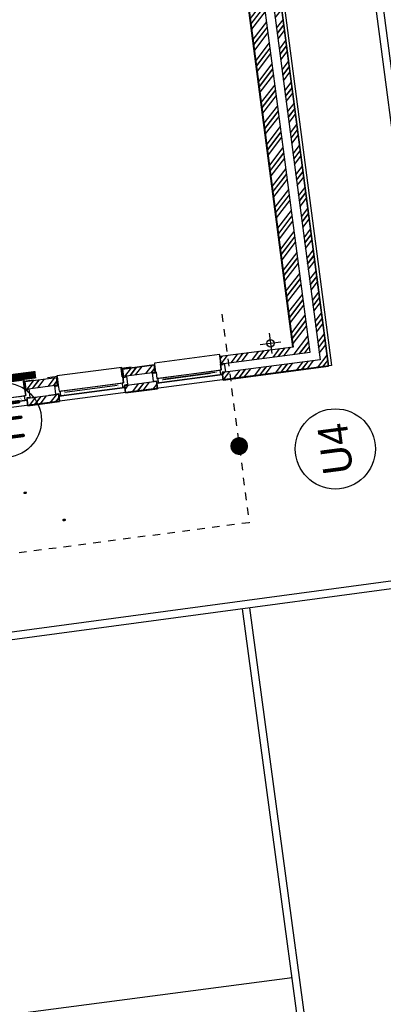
# Model space of a CAD drawing. Header units: metres. Extents: x 118052 to 118564, y 454784 to 455719.
# Tile 25 of 160: x 118281 to 118286, y 455175 to 455188. Entities that reach past the tile are written whole.
import ezdxf
from ezdxf.enums import TextEntityAlignment as Align

# ---------------------------------------------------------------- set-up
doc = ezdxf.new("R2010")
doc.units = ezdxf.units.M
doc.header["$LTSCALE"] = 0.5
doc.linetypes.add('Tauw_L_Center2', pattern=[6.4990000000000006, 4, -0.833, 0.833, -0.833])
for name, color, linetype in [('_gebouwen', 7, 'Continuous'), ('_ob10', 7, 'Continuous'), ('_verharding', 7, 'Continuous'), ('EL6312--', 6, 'Continuous'), ('EL_N_A_EB00----REVISIE~-_-----', 1, 'Continuous'), ('Koningsstal VIEUWPORT', 254, 'Continuous'), ('ZU_N_-_AL999---LU_pvc110_sdr34__20_^200~M_-----', 7, 'Continuous'), ('ZU_N_-_EL999---LU_pvc110_sdr34~H_-----', 2, 'Tauw_L_Center2'), ('ZU_N_-_EL999---LU_pvc125_sdr34~H_-----', 2, 'Tauw_L_Center2'), ('ZU_N_-_ML999---LU_pvc110_sdr34__20_^200~M_-----', 7, 'Continuous'), ('ZU_N_D_EB00--F-METSELWERK~-_-----', 7, 'Continuous')]:
    doc.layers.add(name, color=color, linetype=linetype)
doc.styles.add('BURO-018', font='Isocp.shx', dxfattribs={"height": 360})
doc.styles.add('BURO-025', font='Isocp.shx', dxfattribs={"height": 500})
doc.styles.add('tcb_isocp', font='tcb_isocp.shx')

# ---------------------------------------------------------------- blocks, each defined once
blk = doc.blocks.new('A$C06DD79C7')
at = {"layer": 'ZU_N_D_EB00--F-METSELWERK~-_-----'}
h = blk.add_hatch(dxfattribs=at)
h.set_pattern_fill('10300013,O', color=256, scale=100000, angle=180)
h.set_pattern_definition([(315, (1479.999999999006, -23024.99999999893), (141.4213562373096, 141.4213562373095), []), (315, (1550.709999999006, -23024.99999999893), (141.4213562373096, 141.4213562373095), [])])
h.paths.add_polyline_path([(1429.999999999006, -23239.99999999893), (1529.999999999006, -23239.99999999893), (1529.999999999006, -22809.99999999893), (1429.999999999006, -22809.99999999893)])
h = blk.add_hatch(dxfattribs=at)
h.set_pattern_fill('10300013,O', color=256, scale=100000, angle=180)
h.set_pattern_definition([(315, (1699.999999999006, -23024.99999999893), (141.4213562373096, 141.4213562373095), []), (315, (1770.709999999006, -23024.99999999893), (141.4213562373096, 141.4213562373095), [])])
h.paths.add_polyline_path([(1649.999999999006, -23239.99999999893), (1749.999999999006, -23239.99999999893), (1749.999999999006, -22809.99999999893), (1649.999999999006, -22809.99999999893)])
h = blk.add_hatch(dxfattribs=at)
h.set_pattern_fill('10300013,O', color=256, scale=100000, angle=360)
h.set_pattern_definition([(135.0000000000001, (1479.999999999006, -24344.99999999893), (-141.4213562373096, -141.4213562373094), []), (135.0000000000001, (1409.289999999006, -24344.99999999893), (-141.4213562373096, -141.4213562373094), [])])
h.paths.add_polyline_path([(1429.999999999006, -24559.99999999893), (1529.999999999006, -24559.99999999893), (1529.999999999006, -24129.99999999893), (1429.999999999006, -24129.99999999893)])
h = blk.add_hatch(dxfattribs=at)
h.set_pattern_fill('10300013,O', color=256, scale=100000, angle=180)
h.set_pattern_definition([(315, (1699.999999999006, -24344.99999999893), (141.4213562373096, 141.4213562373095), []), (315, (1770.709999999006, -24344.99999999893), (141.4213562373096, 141.4213562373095), [])])
h.paths.add_polyline_path([(1649.999999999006, -24559.99999999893), (1749.999999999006, -24559.99999999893), (1749.999999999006, -24129.99999999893), (1649.999999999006, -24129.99999999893)])
h = blk.add_hatch(dxfattribs=at)
h.set_pattern_fill('10300013,O', color=256, scale=100000, angle=180)
h.set_pattern_definition([(315, (6099.999999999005, -26159.99999999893), (141.4213562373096, 141.4213562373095), []), (315, (6170.709999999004, -26159.99999999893), (141.4213562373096, 141.4213562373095), [])])
h.paths.add_polyline_path([(1529.999999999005, -26769.99999999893), (1529.999999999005, -25449.99999999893), (1429.999999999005, -25449.99999999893), (1429.999999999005, -26869.99999999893), (10769.999999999, -26869.99999999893), (10769.999999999, -26769.99999999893)])
h = blk.add_hatch(dxfattribs=at)
h.set_pattern_fill('10300013,O', color=256, scale=100000, angle=180)
h.set_pattern_definition([(315, (6209.999999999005, -26049.99999999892), (141.4213562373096, 141.4213562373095), []), (315, (6280.709999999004, -26049.99999999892), (141.4213562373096, 141.4213562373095), [])])
h.paths.add_polyline_path([(1649.999999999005, -26649.9999999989), (10769.999999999, -26649.9999999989), (10769.999999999, -26439.9999999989), (1749.999999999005, -26439.9999999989), (1749.999999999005, -25449.99999999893), (1649.999999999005, -25449.99999999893)])
for p, q in [((1502.478547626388, -21919.99999971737), (1502.478547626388, -22809.99999994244)), ((1567.473016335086, -21944.99999971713), (1567.473016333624, -22784.99999994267)), ((1502.478548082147, -22788.6739913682), (1502.478548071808, -22776.40527361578)), ((1567.473016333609, -22800.00000007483), (1567.473016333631, -22784.99999984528)), ((1429.999999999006, -22809.99999999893), (1429.999999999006, -23239.99999999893)), ((1529.999999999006, -22809.99999999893), (1429.999999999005, -22809.99999999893)), ((1429.999999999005, -22809.99999999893), (1429.999999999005, -22809.99999999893)), ((1429.999999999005, -22809.99999999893), (1430.000000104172, -22941.02179912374)), ((1529.999999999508, -22809.99999992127), (1429.999999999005, -22809.99999999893)), ((1529.999999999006, -22809.99999999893), (1529.999999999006, -23239.99999999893)), ((1529.999999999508, -22809.99999992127), (1530.000000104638, -22941.02179904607)), ((1649.999999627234, -22800.00000007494), (1567.473016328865, -22800.00000007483)), ((1637.200265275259, -22809.99999984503), (1650.00000020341, -22809.99999983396)), ((1650.00000020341, -22809.99999983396), (1650.000000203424, -22800.00000007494)), ((1649.999999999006, -23239.99999999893), (1649.999999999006, -22809.99999999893)), ((1749.999999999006, -22809.99999999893), (1649.999999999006, -22809.99999999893)), ((1749.999999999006, -23239.99999999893), (1749.999999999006, -22809.99999999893)), ((1429.999999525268, -23239.99999974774), (1429.999999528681, -23108.97820062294)), ((1529.99999952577, -23239.99999974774), (1529.999999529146, -23108.97820062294)), ((1429.999999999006, -23239.99999999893), (1529.999999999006, -23239.99999999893)), ((1529.99999952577, -23239.99999974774), (1429.999999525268, -23239.99999974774)), ((1502.478547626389, -23239.99999974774), (1502.478547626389, -24129.99999997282)), ((1502.478548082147, -23261.32600834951), (1502.478548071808, -23273.59472610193)), ((1649.999999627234, -23249.99999964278), (1567.473016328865, -23249.99999964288)), ((1567.473016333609, -23249.99999964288), (1567.473016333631, -23264.99999987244)), ((1567.473016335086, -23264.99999974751), (1567.473016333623, -24104.99999997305)), ((1637.200265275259, -23239.99999987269), (1650.000000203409, -23239.99999988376)), ((1649.999999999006, -23239.99999999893), (1749.999999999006, -23239.99999999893)), ((1650.000000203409, -23239.99999988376), (1650.000000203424, -23249.99999964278)), ((1542.173537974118, -24032.7896938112), (1542.173537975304, -23323.7545405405)), ((1502.478548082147, -24108.67399139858), (1502.478548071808, -24096.40527364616)), ((1429.999999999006, -24129.99999999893), (1429.999999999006, -24559.99999999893)), ((1529.999999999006, -24129.99999999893), (1429.999999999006, -24129.99999999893)), ((1429.999999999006, -24129.99999999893), (1429.999999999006, -24129.99999999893)), ((1429.999999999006, -24130.00000002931), (1430.000000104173, -24261.02179915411)), ((1529.999999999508, -24129.99999995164), (1429.999999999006, -24130.00000002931)), ((1529.999999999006, -24129.99999999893), (1529.999999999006, -24559.99999999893)), ((1529.999999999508, -24129.99999995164), (1530.000000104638, -24261.02179907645)), ((1567.473016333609, -24120.00000010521), (1567.473016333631, -24104.99999987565)), ((1649.999999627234, -24120.00000010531), (1567.473016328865, -24120.00000010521)), ((1637.200265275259, -24129.99999987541), (1650.000000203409, -24129.99999986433)), ((1650.000000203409, -24129.99999986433), (1650.000000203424, -24120.00000010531)), ((1749.999999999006, -24129.99999999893), (1649.999999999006, -24129.99999999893)), ((1649.999999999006, -24559.99999999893), (1649.999999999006, -24129.99999999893)), ((1749.999999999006, -24129.99999999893), (1749.999999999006, -24559.99999999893)), ((1749.999999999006, -24559.99999999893), (1749.999999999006, -24129.99999999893)), ((1429.999999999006, -24559.99999999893), (1529.999999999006, -24559.99999999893)), ((1502.478548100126, -24559.99999987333), (1502.478548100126, -25450.00000009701)), ((1502.478548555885, -24581.32600847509), (1502.478548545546, -24593.59472622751)), ((1650.000000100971, -24569.99999976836), (1567.473016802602, -24569.99999976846)), ((1567.473016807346, -24569.99999976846), (1567.473016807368, -24584.99999999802)), ((1567.473016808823, -24584.99999987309), (1567.473016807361, -25425.00000009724)), ((1637.200265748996, -24559.99999999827), (1650.000000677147, -24560.00000000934)), ((1649.999999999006, -24559.99999999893), (1749.999999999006, -24559.99999999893)), ((1650.000000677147, -24560.00000000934), (1650.000000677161, -24569.99999976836)), ((1542.173538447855, -25352.78969393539), (1542.173538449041, -24643.75454066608)), ((1542.173538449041, -24657.21030603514), (1542.173538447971, -25290.01824820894)), ((1502.478548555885, -25428.67399152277), (1502.478548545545, -25416.40527377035)), ((1429.999999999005, -26869.99999999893), (1429.999999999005, -25449.99999999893)), ((1429.999999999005, -25449.99999999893), (1529.999999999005, -25449.99999999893)), ((1529.999999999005, -26769.99999999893), (1529.999999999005, -25449.99999999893)), ((1567.473016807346, -25440.0000002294), (1567.473016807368, -25424.99999999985)), ((1650.000000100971, -25440.00000022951), (1567.473016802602, -25440.0000002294)), ((1637.200265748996, -25449.9999999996), (1650.000000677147, -25449.99999998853)), ((1650.000000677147, -25449.99999998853), (1650.000000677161, -25440.00000022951)), ((1649.999999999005, -25449.99999999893), (1749.999999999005, -25449.99999999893)), ((1649.999999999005, -25449.99999999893), (1649.999999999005, -26649.9999999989)), ((1749.999999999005, -25449.99999999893), (1749.999999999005, -26439.9999999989)), ((1749.999999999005, -25449.99999999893), (1749.999999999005, -25449.99999999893)), ((1834.999999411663, -26001.53793978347), (1834.999999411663, -26278.46206021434)), ((1973.462059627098, -26139.9999999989), (1696.537939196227, -26139.9999999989)), ((1749.999999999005, -26429.9999999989), (10769.999999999, -26429.9999999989)), ((1749.999999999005, -26439.9999999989), (10769.999999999, -26439.9999999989)), ((1649.999999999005, -26649.9999999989), (10769.999999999, -26649.9999999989)), ((10769.999999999, -26869.99999999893), (1429.999999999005, -26869.99999999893)), ((10769.999999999, -26769.99999999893), (1529.999999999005, -26769.99999999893))]:
    blk.add_line(p, q, dxfattribs=at)
for points in [[(1759.99999972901, -21925.00000056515), (1650.000000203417, -21924.99999923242), (1650.000000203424, -21929.99999975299), (1567.473016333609, -21929.9999996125), (1567.473016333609, -22800.00000007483), (1650.000000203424, -22800.00000007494), (1650.000000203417, -22804.99999929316), (1759.999667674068, -22805.00000051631)], [(1760.000000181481, -22805.00000051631), (1774.99999972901, -22805.0000006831), (1774.99999972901, -21925.00000074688), (1759.99999972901, -21925.00000074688)], [(1637.200265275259, -22809.99999984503), (1637.200265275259, -22834.99999984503), (1649.999999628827, -22834.99999984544), (1649.999999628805, -22851.99999984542), (1535.999999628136, -22851.999999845), (1535.999999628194, -22809.99999984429), (1509.999999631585, -22809.99999984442), (1509.99999963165, -22784.99999984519), (1567.473016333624, -22784.99999984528)], [(1649.999999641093, -22795.00000005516), (1765.000000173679, -22795.00000000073), (1765.000000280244, -22931.60000330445)], [(1649.999999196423, -23254.99999978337), (1764.99999972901, -23254.99999974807), (1764.99999972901, -23118.39999644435)], [(1637.200265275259, -23239.99999987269), (1637.200265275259, -23214.99999987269), (1649.999999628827, -23214.99999987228), (1649.999999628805, -23197.99999987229), (1535.999999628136, -23197.99999987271), (1535.999999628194, -23239.99999987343), (1509.999999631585, -23239.9999998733), (1509.99999963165, -23264.99999987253), (1567.473016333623, -23264.99999987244)], [(1759.99999972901, -23245.00000059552), (1650.000000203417, -23244.9999992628), (1650.000000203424, -23249.99999978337), (1567.473016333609, -23249.99999964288), (1567.473016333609, -24120.00000010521), (1650.000000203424, -24120.00000010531), (1650.000000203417, -24124.99999932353), (1759.999667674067, -24125.00000054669)], [(1760.000000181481, -24125.00000054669), (1774.99999972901, -24125.00000071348), (1774.99999972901, -23245.00000077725), (1759.99999972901, -23245.00000077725)], [(1637.200265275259, -24129.99999987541), (1637.200265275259, -24154.99999987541), (1649.999999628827, -24154.99999987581), (1649.999999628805, -24171.9999998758), (1535.999999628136, -24171.99999987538), (1535.999999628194, -24129.99999987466), (1509.999999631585, -24129.9999998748), (1509.99999963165, -24104.99999987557), (1567.473016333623, -24104.99999987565)], [(1649.999999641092, -24115.00000008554), (1765.000000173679, -24115.0000000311), (1765.000000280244, -24251.60000333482)], [(1637.200265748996, -24559.99999999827), (1637.200265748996, -24534.99999999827), (1650.000000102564, -24534.99999999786), (1650.000000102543, -24517.99999999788), (1536.000000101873, -24517.9999999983), (1536.000000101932, -24559.99999999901), (1510.000000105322, -24559.99999999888), (1510.000000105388, -24584.99999999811), (1567.473016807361, -24584.99999999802)], [(1760.000000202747, -24565.00000072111), (1650.000000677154, -24564.99999938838), (1650.000000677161, -24569.99999990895), (1567.473016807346, -24569.99999976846), (1567.473016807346, -25440.0000002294), (1650.000000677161, -25440.00000022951), (1650.000000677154, -25444.99999944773), (1759.999668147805, -25445.00000067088)], [(1760.000000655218, -25445.00000067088), (1775.000000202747, -25445.00000083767), (1775.000000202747, -24565.00000090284), (1760.000000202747, -24565.00000090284)], [(1637.200265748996, -25449.9999999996), (1637.200265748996, -25474.9999999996), (1650.000000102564, -25475.00000000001), (1650.000000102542, -25491.99999999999), (1536.000000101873, -25491.99999999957), (1536.000000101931, -25449.99999999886), (1510.000000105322, -25449.99999999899), (1510.000000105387, -25424.99999999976), (1567.473016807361, -25424.99999999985)]]:
    blk.add_lwpolyline(points, dxfattribs=at)
at = {"layer": 'ZU_N_D_EB00--F-METSELWERK~-_-----', "const_width": 2}
for points in [[(1502.478548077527, -22786.38341618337), (1502.478548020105, -22712.78969378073), (1502.478548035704, -22732.78969378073), (1567.478548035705, -22732.78969373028)], [(1567.478548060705, -22764.81908909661), (1567.478548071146, -22778.21942554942), (1502.478548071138, -22778.21942559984), (1502.478548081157, -22790.99087132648)], [(1567.478548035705, -22732.78969373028), (1567.478548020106, -22712.78969373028), (1542.173538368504, -22712.78969374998), (1542.173538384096, -22732.78969374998)], [(1567.478548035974, -22732.78969373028), (1567.478548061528, -22765.82271369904), (1567.478548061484, -22765.82271369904)], [(1670.000000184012, -22794.34430374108), (1572.932492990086, -22794.34430381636), (1572.932492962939, -22759.34430381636)], [(1567.478548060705, -23285.1809106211), (1567.478548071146, -23271.7805741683), (1502.478548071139, -23271.78057411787), (1502.478548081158, -23259.00912839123)], [(1502.478548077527, -23263.61658353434), (1502.478548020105, -23337.21030593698), (1502.478548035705, -23317.21030593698), (1567.478548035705, -23317.21030598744)], [(1567.478548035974, -23317.21030598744), (1567.478548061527, -23284.17728601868), (1567.478548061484, -23284.17728601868)], [(1670.000000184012, -23255.65569597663), (1572.932492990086, -23255.65569590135), (1572.932492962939, -23290.65569590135)], [(1567.478548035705, -23317.21030598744), (1567.478548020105, -23337.21030598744), (1542.173538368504, -23337.21030596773), (1542.173538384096, -23317.21030596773)], [(1502.478548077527, -24106.38341621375), (1502.478548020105, -24032.78969381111), (1502.478548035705, -24052.78969381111), (1567.478548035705, -24052.78969376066)], [(1567.478548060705, -24084.81908912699), (1567.478548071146, -24098.21942557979), (1502.478548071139, -24098.21942563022), (1502.478548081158, -24110.99087135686)], [(1567.478548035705, -24052.78969376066), (1567.478548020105, -24032.78969376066), (1542.173538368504, -24032.78969378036), (1542.173538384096, -24052.78969378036)], [(1567.478548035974, -24052.78969376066), (1567.478548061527, -24085.82271372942), (1567.478548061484, -24085.82271372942)], [(1670.000000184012, -24114.34430377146), (1572.932492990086, -24114.34430384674), (1572.932492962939, -24079.34430384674)], [(1567.478548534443, -24605.18091074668), (1567.478548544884, -24591.78057429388), (1502.478548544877, -24591.78057424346), (1502.478548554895, -24579.00912851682)], [(1502.478548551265, -24583.61658365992), (1502.478548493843, -24657.21030606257), (1502.478548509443, -24637.21030606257), (1567.478548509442, -24637.21030611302)], [(1567.478548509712, -24637.21030611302), (1567.478548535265, -24604.17728614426), (1567.478548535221, -24604.17728614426)], [(1670.000000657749, -24575.65569610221), (1572.932493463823, -24575.65569602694), (1572.932493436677, -24610.65569602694)], [(1567.478548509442, -24637.21030611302), (1567.478548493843, -24657.21030611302), (1542.173538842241, -24657.21030609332), (1542.173538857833, -24637.21030609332)], [(1502.478548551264, -25426.38341633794), (1502.478548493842, -25352.7896939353), (1502.478548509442, -25372.7896939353), (1567.478548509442, -25372.78969388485)], [(1567.478548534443, -25404.81908925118), (1567.478548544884, -25418.21942570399), (1502.478548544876, -25418.21942575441), (1502.478548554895, -25430.99087148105)], [(1567.478548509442, -25372.78969388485), (1567.478548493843, -25352.78969388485), (1542.173538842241, -25352.78969390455), (1542.173538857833, -25372.78969390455)], [(1567.478548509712, -25372.78969388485), (1567.478548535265, -25405.82271385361), (1567.478548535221, -25405.82271385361)], [(1670.000000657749, -25434.34430389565), (1572.932493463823, -25434.34430397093), (1572.932493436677, -25399.34430397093)]]:
    blk.add_lwpolyline(points, dxfattribs=at)
at = {"layer": 'ZU_N_D_EB00--F-METSELWERK~-_-----'}
blk.add_circle((1834.999999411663, -26139.9999999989), 50, dxfattribs=at)
blk = doc.blocks.new('E00172')
at = {"color": 0, "linetype": 'Continuous', "const_width": 0.5}
blk.add_lwpolyline([(-2.499999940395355, 0.75), (2.5, 0.75)], dxfattribs=at)
at = {"color": 0, "linetype": 'Continuous'}
blk.add_circle((0, 3.500000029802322), 2.5, dxfattribs=at)
at = {"color": 0, "linetype": 'Continuous', "style": 'BURO-018'}
for tag, p in [('E_GKAST', (5.960464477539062e-08, 11.5)), ('E_GROEP', (5.960464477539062e-08, 8.500000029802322)), ('E_SGROEP', (4.500000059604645, 8.500000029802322)), ('E_ARMCODE', (0, 3.500000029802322)), ('E_SLET', (4.500000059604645, 2.500000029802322))]:
    blk.add_attdef(tag, text='', height=1.8, dxfattribs=at).set_placement(p, align=Align.MIDDLE)
blk = doc.blocks.new('A$C051E189E')
at = {"layer": 'EL6312--'}
ref = blk.add_blockref('E00172', (-17241.50111585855, -82268.17583349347), dxfattribs=dict(at, xscale=199.9999999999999, yscale=199.9999999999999, zscale=199.9999999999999, rotation=89.92269290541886))
ref.add_attrib('E_ARMCODE', 'H1', dxfattribs={"layer": '0', "color": 2, "linetype": 'Continuous', "height": 500, "rotation": 2.219811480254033e-05, "style": 'BURO-025'}).set_placement((-17941.50048458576, -82267.23134937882), align=Align.MIDDLE)
ref.add_attrib('E_SLET', 'O', dxfattribs={"layer": '0', "color": 1, "linetype": 'Continuous', "height": 360, "rotation": 2.219811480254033e-05, "style": 'BURO-018'}).set_placement((-17913.7585478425, -81492.17886897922), align=Align.MIDDLE)
ref.add_attrib('E_GROEP', '.', dxfattribs={"layer": '0', "color": 1, "linetype": 'Continuous', "height": 360, "rotation": 2.219811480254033e-05, "style": 'BURO-018'}).set_placement((-18941.49957442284, -82265.88207447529), align=Align.MIDDLE)
ref.add_attrib('E_GKAST', 'L100', dxfattribs={"layer": '0', "color": 1, "linetype": 'Continuous', "height": 360, "rotation": 2.219811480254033e-05, "style": 'BURO-018'}).set_placement((-19287.94192659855, -81810.75219544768), align=Align.MIDDLE)
ref.add_attrib('E_SGROEP', '.', dxfattribs={"layer": '0', "color": 1, "linetype": 'Continuous', "height": 360, "rotation": 2.219811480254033e-05, "style": 'BURO-018'}).set_placement((-19369.74599808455, -82735.96391153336), align=Align.MIDDLE)
blk = doc.blocks.new('Leidingen')
at = {"layer": 'ZU_N_-_EL999---LU_pvc110_sdr34~H_-----'}
blk.add_lwpolyline([(-279145.5209968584, -25492.35845669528), (-281957.1873244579, -25492.35845668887)], dxfattribs=at)
at = {"layer": 'ZU_N_-_EL999---LU_pvc125_sdr34~H_-----'}
blk.add_lwpolyline([(-281957.1873244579, -25492.35845668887), (-281957.187323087, 1194.985568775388)], dxfattribs=at)
at = {"layer": 'ZU_N_-_ML999---LU_pvc110_sdr34__20_^200~M_-----', "flags": 128}
blk.add_lwpolyline([(-280923.2463868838, -25492.35845677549, 0, 0, 0), (-280904.0954095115, -25373.89647950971, 0, 91.82399999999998, 0), (-280905.5547140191, -25382.92328214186, 91.82399999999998, 169.728, 0), (-280909.7028157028, -25408.58214641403, 169.728, 221.712, 0), (-280915.9192230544, -25447.03490419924, 221.712, 240, 0), (-280923.2463868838, -25492.35845677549, 240, 221.712, 0), (-280930.5735508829, -25537.68200926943, 221.712, 169.728, 0), (-280936.789958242, -25576.13476711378, 169.728, 91.82399999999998, 0), (-280940.938059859, -25601.79363133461, 91.82399999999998, 0, 0), (-280942.3973643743, -25610.8204340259, 0, 0, 0), (-280923.2463868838, -25492.35845677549, 0, 0, 0), (-281043.2884414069, -26234.90119176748, 0, 0, 0)], format="xyseb", dxfattribs=at)
at = {"layer": 'ZU_N_-_ML999---LU_pvc110_sdr34__20_^200~M_-----'}
blk.add_circle((-281128.8658233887, -26764.25620379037), 536.2277660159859, dxfattribs=at)
at = {"layer": 'EL_N_A_EB00----REVISIE~-_-----'}
blk.add_blockref('A$C051E189E', (-262229.9305388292, 59850.06411849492), dxfattribs=at)
at = {"layer": 'ZU_N_-_AL999---LU_pvc110_sdr34__20_^200~M_-----', "style": 'tcb_isocp'}
blk.add_text('U4', height=399.9999999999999, dxfattribs=at).set_placement((-281128.8658233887, -26764.25620379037), align=Align.MIDDLE)

msp = doc.modelspace()

# ---------------------------------------------------------------- hatches: boundary and pattern name
at = {"layer": '_gebouwen'}
h = msp.add_hatch(dxfattribs=at)
h.set_pattern_fill('10300013,O', color=256, scale=99.75393699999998, angle=277.4698759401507)
h.set_pattern_definition([(52.46987594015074, (118283.9302056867, 455187.7776044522), (-0.1582163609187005, 0.1215358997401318), []), (52.46987594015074, (118283.9210356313, 455187.8475418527), (-0.1582163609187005, 0.1215358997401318), [])])
h.paths.add_polyline_path([(118285.1150135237, 455183.3452398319), (118283.9322861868, 455192.3655910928), (118283.7245807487, 455192.3383572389), (118284.8943395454, 455183.4169133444), (118283.915156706, 455183.2885251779), (118283.9281251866, 455183.189617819)])
h = msp.add_hatch(dxfattribs=at)
h.set_pattern_fill('10300013,O', color=256, scale=99.75393699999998, angle=277.4698759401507)
h.set_pattern_definition([(52.46987594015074, (118284.0532691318, 455187.6830717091), (-0.1582163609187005, 0.1215358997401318), []), (52.46987594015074, (118284.0440990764, 455187.7530091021), (-0.1582163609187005, 0.1215358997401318), [])])
h.paths.add_polyline_path([(118285.2492645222, 455183.2421132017), (118283.9436873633, 455183.0709289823), (118283.9566559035, 455182.9720216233), (118285.3611404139, 455183.1561743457), (118284.1498823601, 455192.3941217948), (118284.0509750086, 455192.3811532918)])
h = msp.add_hatch(dxfattribs=at)
h.set_pattern_fill('10300013,O', color=256, scale=99.75393699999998, angle=277.4698759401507)
h.set_pattern_definition([(52.46987594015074, (118282.8287145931, 455183.0957695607), (-0.1582163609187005, 0.1215358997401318), []), (52.46987594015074, (118282.8195445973, 455183.1657069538), (-0.1582163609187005, 0.1215358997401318), [])])
h.paths.add_polyline_path([(118283.0478496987, 455183.0741981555), (118283.0348811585, 455183.1731055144), (118282.6095795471, 455183.1173409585), (118282.6225480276, 455183.0184335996)])
h = msp.add_hatch(dxfattribs=at)
h.set_pattern_fill('10300013,O', color=256, scale=99.75393699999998, angle=277.4698759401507)
h.set_pattern_definition([(52.46987594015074, (118281.5231374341, 455182.9245853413), (-0.1582163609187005, 0.1215358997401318), []), (52.46987594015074, (118281.5139674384, 455182.9945227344), (-0.1582163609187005, 0.1215358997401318), [])])
h.paths.add_polyline_path([(118281.7422725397, 455182.9030139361), (118281.7293039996, 455183.001921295), (118281.3040023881, 455182.9461567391), (118281.3169708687, 455182.8472493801)])
h = msp.add_hatch(dxfattribs=at)
h.set_pattern_fill('10300013,O', color=256, scale=99.75393699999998, angle=457.4698759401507)
h.set_pattern_definition([(232.4698759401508, (118282.85724531, 455182.8781733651), (0.1582163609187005, -0.1215358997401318), []), (232.4698759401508, (118282.8664153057, 455182.808235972), (0.1582163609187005, -0.1215358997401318), [])])
h.paths.add_polyline_path([(118283.076380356, 455182.8566019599), (118283.0634118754, 455182.9555093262), (118282.6381102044, 455182.8997447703), (118282.6510787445, 455182.8008374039)])
h = msp.add_hatch(dxfattribs=at)
h.set_pattern_fill('10300013,O', color=256, scale=99.75393699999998, angle=277.4698759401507)
h.set_pattern_definition([(52.46987594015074, (118281.551668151, 455182.7069891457), (-0.1582163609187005, 0.1215358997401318), []), (52.46987594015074, (118281.5424980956, 455182.7769265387), (-0.1582163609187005, 0.1215358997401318), [])])
h.paths.add_polyline_path([(118281.770803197, 455182.6854177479), (118281.7578347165, 455182.7843251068), (118281.3325330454, 455182.7285605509), (118281.3455015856, 455182.6296531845)])

# ---------------------------------------------------------------- linework, layer by layer
for p, q in [((118283.1941038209, 455199.6835942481), (118285.3611404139, 455183.1561743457)), ((118284.8844488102, 455183.4156164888), (118283.7146900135, 455192.3370603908)), ((118284.8943395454, 455183.4169133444), (118283.7245807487, 455192.3383572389)), ((118285.1150135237, 455183.3452398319), (118283.9322861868, 455192.3655910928)), ((118284.0509750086, 455192.3811532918), (118285.2492645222, 455183.2421132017)), ((118284.1498823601, 455192.3941217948), (118285.3611404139, 455183.1561743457)), ((118284.1668739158, 455192.2645315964), (118285.3611404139, 455183.1561743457)), ((118284.5686377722, 455183.5990282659), (118284.6045507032, 455183.3251299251)), ((118283.915156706, 455183.2885251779), (118284.8943395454, 455183.4169133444)), ((118284.4496450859, 455183.4441226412), (118284.7235433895, 455183.4800355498)), ((118283.9281251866, 455183.189617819), (118283.915156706, 455183.2885251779)), ((118283.915156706, 455183.2885251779), (118283.915156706, 455183.2885251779)), ((118283.9281251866, 455183.189617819), (118285.1150135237, 455183.3452398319)), ((118282.6095795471, 455183.1173409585), (118283.0348811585, 455183.1731055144)), ((118283.0348811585, 455183.1731055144), (118282.6095795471, 455183.1173409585)), ((118282.6095795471, 455183.1173409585), (118282.6225480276, 455183.0184335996)), ((118283.0478496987, 455183.0741981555), (118283.0348811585, 455183.1731055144)), ((118283.9281251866, 455183.189617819), (118283.9182344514, 455183.1883209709)), ((118283.9182344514, 455183.1883209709), (118283.9289369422, 455183.1066957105)), ((118283.9297851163, 455183.1769579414), (118283.9281251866, 455183.189617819)), ((118285.2492645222, 455183.2421132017), (118283.9436873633, 455183.0709289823)), ((118285.3611404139, 455183.1561743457), (118283.9566559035, 455182.9720216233)), ((118285.3611404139, 455183.1561743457), (118283.9566559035, 455182.9720216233)), ((118281.7293039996, 455183.001921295), (118281.3040023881, 455182.9461567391)), ((118281.7422725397, 455182.9030139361), (118281.7293039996, 455183.001921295)), ((118282.6225480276, 455183.0184335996), (118282.6126572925, 455183.0171367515)), ((118282.6126572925, 455183.0171367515), (118282.6233597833, 455182.9355114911)), ((118283.0478496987, 455183.0741981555), (118282.6225480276, 455183.0184335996)), ((118282.6242079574, 455183.005773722), (118282.6225480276, 455183.0184335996)), ((118283.0478496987, 455183.0741981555), (118283.0577404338, 455183.0754950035)), ((118283.0495096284, 455183.061538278), (118283.0478496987, 455183.0741981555)), ((118283.0577404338, 455183.0754950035), (118283.0684429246, 455182.9938697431)), ((118283.0669810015, 455182.9282885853), (118283.9472564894, 455183.0437082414)), ((118283.9472564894, 455183.0437082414), (118283.0669810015, 455182.9282885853)), ((118283.0684429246, 455182.9938697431), (118283.0832790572, 455182.9958150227)), ((118283.0832790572, 455182.9958150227), (118283.9141008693, 455183.104750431)), ((118283.8459605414, 455183.0703627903), (118283.1446725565, 455182.9784115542)), ((118283.15798132, 455182.9801565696), (118283.7838749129, 455183.0622222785)), ((118283.9261635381, 455183.0409425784), (118283.9140288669, 455183.0393515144)), ((118283.9289369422, 455183.1066957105), (118283.9141008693, 455183.104750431)), ((118283.9566559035, 455182.9720216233), (118283.9436873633, 455183.0709289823)), ((118283.9566559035, 455182.9720216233), (118283.9472564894, 455183.0437082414)), ((118281.3040023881, 455182.9461567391), (118281.3169708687, 455182.8472493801)), ((118281.7422725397, 455182.9030139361), (118281.3169708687, 455182.8472493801)), ((118281.7422725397, 455182.9030139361), (118281.7521632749, 455182.9043107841)), ((118281.7439324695, 455182.8903540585), (118281.7422725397, 455182.9030139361)), ((118281.7521632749, 455182.9043107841), (118281.7628657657, 455182.8226855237)), ((118281.7614038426, 455182.7571043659), (118282.6416793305, 455182.872524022)), ((118282.6416793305, 455182.872524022), (118281.7614038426, 455182.7571043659)), ((118281.7777018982, 455182.8246308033), (118282.6085237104, 455182.9335662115)), ((118282.5403833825, 455182.8991785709), (118281.8390953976, 455182.8072273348)), ((118282.6205863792, 455182.869758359), (118282.608451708, 455182.8681672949)), ((118282.6233597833, 455182.9355114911), (118282.6085237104, 455182.9335662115)), ((118282.6381102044, 455182.8997447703), (118283.0634118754, 455182.9555093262)), ((118282.6381102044, 455182.8997447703), (118282.7677004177, 455182.9167363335)), ((118282.6381102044, 455182.8997447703), (118282.6510787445, 455182.8008374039)), ((118282.6381102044, 455182.8997447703), (118282.6510787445, 455182.8008374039)), ((118282.6510787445, 455182.8008374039), (118282.6416793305, 455182.872524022)), ((118282.6510787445, 455182.8008374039), (118283.076380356, 455182.8566019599)), ((118283.076380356, 455182.8566019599), (118282.6510787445, 455182.8008374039)), ((118283.076380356, 455182.8566019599), (118283.0634118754, 455182.9555093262)), ((118283.0669810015, 455182.9282885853), (118283.076380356, 455182.8566019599)), ((118283.0880740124, 455182.9310542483), (118283.1002086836, 455182.9326453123)), ((118280.4721247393, 455182.6534465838), (118281.3029465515, 455182.7623819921)), ((118281.3177826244, 455182.7643272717), (118281.3029465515, 455182.7623819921)), ((118281.3169708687, 455182.8472493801), (118281.3070801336, 455182.8459525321)), ((118281.3070801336, 455182.8459525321), (118281.3177826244, 455182.7643272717)), ((118281.3186307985, 455182.8345895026), (118281.3169708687, 455182.8472493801)), ((118281.3325330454, 455182.7285605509), (118281.7578347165, 455182.7843251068)), ((118281.3325330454, 455182.7285605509), (118281.4621232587, 455182.745552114)), ((118281.3325330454, 455182.7285605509), (118281.3455015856, 455182.6296531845)), ((118281.3325330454, 455182.7285605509), (118281.3455015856, 455182.6296531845)), ((118281.7578347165, 455182.7843251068), (118281.6282445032, 455182.7673335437)), ((118281.770803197, 455182.6854177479), (118281.7578347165, 455182.7843251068)), ((118281.7578347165, 455182.7843251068), (118281.770803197, 455182.6854177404)), ((118281.7614038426, 455182.7571043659), (118281.770803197, 455182.6854177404)), ((118281.7628657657, 455182.8226855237), (118281.7777018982, 455182.8246308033)), ((118281.7824968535, 455182.7598700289), (118281.7946315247, 455182.7614610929)), ((118282.6510787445, 455182.8008374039), (118282.7806689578, 455182.8178289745)), ((118282.6510787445, 455182.8008374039), (118282.6510787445, 455182.8008374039)), ((118280.4558266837, 455182.5859201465), (118281.3361021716, 455182.70133981)), ((118281.3361021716, 455182.70133981), (118280.4558266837, 455182.5859201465)), ((118281.3150092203, 455182.6985741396), (118281.302874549, 455182.6969830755)), ((118281.3455015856, 455182.6296531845), (118281.3361021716, 455182.70133981)), ((118281.3455015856, 455182.6296531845), (118281.770803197, 455182.6854177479)), ((118281.6412130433, 455182.6684261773), (118281.3455015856, 455182.6296531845)), ((118281.3455015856, 455182.6296531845), (118281.4750917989, 455182.6466447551)), ((118281.3455015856, 455182.6296531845), (118281.3455015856, 455182.6296531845)), ((118281.770803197, 455182.6854177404), (118281.6412130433, 455182.6684261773)), ((118281.770803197, 455182.6854177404), (118281.6412130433, 455182.6684261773))]:
    msp.add_line(p, q, dxfattribs=at)
for points in [[(118259.6948716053, 455179.2299018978), (118257.5913921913, 455195.272587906), (118274.3281375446, 455197.4670707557), (118274.1864321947, 455198.5478203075), (118283.2260594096, 455199.7330750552), (118285.401415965, 455183.1652769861), (118279.1846272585, 455182.3501462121), (118279.384674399, 455180.8244391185), (118269.0334354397, 455179.4659644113), (118268.9047305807, 455180.4475626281), (118259.6948716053, 455179.2299018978)], [(118280.4558266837, 455182.5859201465), (118281.3361021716, 455182.70133981), (118281.3455015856, 455182.6296531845), (118281.6412130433, 455182.6684261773), (118281.770803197, 455182.6854177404), (118281.7614038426, 455182.7571043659), (118282.6416793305, 455182.872524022), (118282.6510787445, 455182.8008374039), (118283.076380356, 455182.8566019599), (118283.0669810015, 455182.9282885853), (118283.9472564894, 455183.0437082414), (118283.9566559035, 455182.9720216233), (118285.3611404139, 455183.1561743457), (118284.1668739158, 455192.2645315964)]]:
    msp.add_lwpolyline(points, dxfattribs=at)
msp.add_circle((118284.5865942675, 455183.4620790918), 0.04987696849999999, dxfattribs=at)
at = {"layer": '_ob10'}
for points in [[(118289.2540164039, 455207.764140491), (118283.1847386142, 455206.9683510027), (118284.4976999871, 455196.980497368), (118284.7950878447, 455197.0194901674), (118286.9849657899, 455180.3925617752), (118269.7599262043, 455178.0768856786), (118270.4283316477, 455173.1049855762)], [(118289.2670168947, 455207.664989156), (118283.2969172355, 455206.8822036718), (118284.583824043, 455197.0926456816), (118284.8812386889, 455197.1316419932), (118287.097141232, 455180.3067426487), (118269.8723584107, 455177.9911010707), (118270.5274400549, 455173.1183093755)], [(118285.4467859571, 455170.7451509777), (118284.2130547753, 455179.9190158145)], [(118285.5455174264, 455170.7580964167), (118284.3121631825, 455179.9323396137)]]:
    msp.add_lwpolyline(points, dxfattribs=at)
at = {"layer": '_verharding'}
msp.add_lwpolyline([(118270.5274835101, 455173.1179861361), (118284.8744677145, 455174.9991291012)], dxfattribs=at)

# ---------------------------------------------------------------- block references
at = {"layer": '_gebouwen', "xscale": 0.0009975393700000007, "yscale": 0.0009975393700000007, "zscale": 0.0009975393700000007, "rotation": 97.46987594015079}
msp.add_blockref('A$C06DD79C7', (118258.9701822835, 455178.2571627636), dxfattribs=at)
at = {"layer": 'Koningsstal VIEUWPORT', "color": 6, "xscale": 0.0009975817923, "yscale": 0.0009975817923, "zscale": 0.0009975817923, "rotation": 97.46987594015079}
msp.add_blockref('Leidingen', (118222.5204054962, 455456.6506997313), dxfattribs=at)

doc.saveas('drawing.dxf')
